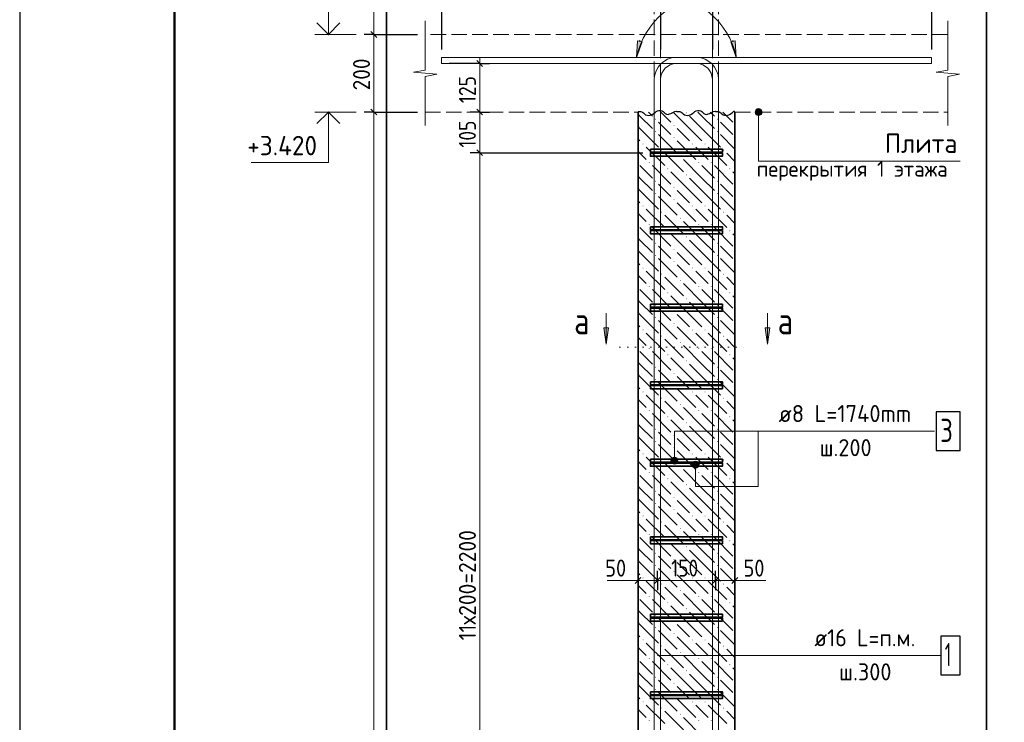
# Model space of a CAD drawing. Header units: millimetres. Extents: x 0 to 42000, y 0 to 29700.
# Tile 8 of 17: x 0 to 12714, y 16076 to 25142. Entities that reach past the tile are written whole.
import ezdxf

# ---------------------------------------------------------------- set-up
doc = ezdxf.new("R2010")
doc.units = ezdxf.units.MM
doc.linetypes.add('______2', pattern=[270, 200, -70])
doc.linetypes.add('______9', pattern=[100, 0, -100])
for name, color, linetype, lineweight in [('S1 Продольная арматура', 52, 'Continuous', 25), ('Standard', 7, 'Continuous', 25), ('ЖБ Перекрытие верхний уровень', 7, 'Continuous', 18), ('Позиционная метка диаметр_ шаг', 7, 'Continuous', 13), ('Позиционная метка линия выноска', 7, 'Continuous', 13), ('Примечания', 7, 'Continuous', 13), ('Размерная выноска', 7, 'Continuous', 13), ('Размерная линия_ общее', 7, 'Continuous', 13), ('Узлы символ', 7, 'Continuous', 25), ('Хомут', 52, 'Continuous', 25)]:
    doc.layers.add(name, color=color, linetype=linetype, lineweight=lineweight)
doc.layers.add('ЖБ Пилон', color=7, linetype='______2', lineweight=13, true_color=0xa0a0a0)
doc.styles.add('ISOCPEUR', font='txt')

msp = doc.modelspace()

# ---------------------------------------------------------------- hatches: boundary and pattern name
at = {"layer": 'ЖБ Пилон', "linetype": 'Continuous', "lineweight": 18, "transparency": 33554687}
for points in [[(8603, 23939), (8610, 23946), (8616, 23939), (8610, 23933)], [(8203, 23859), (8210, 23866), (8216, 23859), (8210, 23853)], [(8443, 23779), (8450, 23786), (8456, 23779), (8450, 23773)], [(9003, 23859), (9010, 23866), (9016, 23859), (9010, 23853)], [(8203, 23699), (8210, 23706), (8216, 23699), (8210, 23693)], [(9003, 23699), (9010, 23706), (9016, 23699), (9010, 23693)], [(8043, 23539), (8050, 23546), (8056, 23539), (8050, 23533)], [(8443, 23619), (8450, 23626), (8456, 23619), (8450, 23613)], [(8683, 23539), (8690, 23546), (8696, 23539), (8690, 23533)], [(8843, 23539), (8850, 23546), (8856, 23539), (8850, 23533)], [(8283, 23459), (8290, 23466), (8296, 23459), (8290, 23453)], [(9083, 23459), (9090, 23466), (9096, 23459), (9090, 23453)], [(8123, 23299), (8130, 23306), (8136, 23299), (8130, 23293)], [(8523, 23379), (8530, 23386), (8536, 23379), (8530, 23373)], [(8763, 23299), (8770, 23306), (8776, 23299), (8770, 23293)], [(8923, 23299), (8930, 23306), (8936, 23299), (8930, 23293)], [(8363, 23219), (8370, 23226), (8376, 23219), (8370, 23213)], [(8603, 23139), (8610, 23146), (8616, 23139), (8610, 23133)], [(9163, 23219), (9170, 23226), (9176, 23219), (9170, 23213)], [(8203, 23059), (8210, 23066), (8216, 23059), (8210, 23053)], [(9003, 23059), (9010, 23066), (9016, 23059), (9010, 23053)], [(8203, 22899), (8210, 22906), (8216, 22899), (8210, 22893)], [(8443, 22979), (8450, 22986), (8456, 22979), (8450, 22973)], [(9003, 22899), (9010, 22906), (9016, 22899), (9010, 22893)], [(8443, 22819), (8450, 22826), (8456, 22819), (8450, 22813)], [(8043, 22739), (8050, 22746), (8056, 22739), (8050, 22733)], [(8283, 22659), (8290, 22666), (8296, 22659), (8290, 22653)], [(8683, 22739), (8690, 22746), (8696, 22739), (8690, 22733)], [(8843, 22739), (8850, 22746), (8856, 22739), (8850, 22733)], [(9083, 22659), (9090, 22666), (9096, 22659), (9090, 22653)], [(8123, 22499), (8130, 22506), (8136, 22499), (8130, 22493)], [(8523, 22579), (8530, 22586), (8536, 22579), (8530, 22573)], [(8763, 22499), (8770, 22506), (8776, 22499), (8770, 22493)], [(8923, 22499), (8930, 22506), (8936, 22499), (8930, 22493)], [(8363, 22419), (8370, 22426), (8376, 22419), (8370, 22413)], [(9163, 22419), (9170, 22426), (9176, 22419), (9170, 22413)], [(8203, 22259), (8210, 22266), (8216, 22259), (8210, 22253)], [(8603, 22339), (8610, 22346), (8616, 22339), (8610, 22333)], [(9003, 22259), (9010, 22266), (9016, 22259), (9010, 22253)], [(8443, 22179), (8450, 22186), (8456, 22179), (8450, 22173)], [(8203, 22099), (8210, 22106), (8216, 22099), (8210, 22093)], [(8443, 22019), (8450, 22026), (8456, 22019), (8450, 22013)], [(9003, 22099), (9010, 22106), (9016, 22099), (9010, 22093)], [(8043, 21939), (8050, 21946), (8056, 21939), (8050, 21933)], [(8683, 21939), (8690, 21946), (8696, 21939), (8690, 21933)], [(8843, 21939), (8850, 21946), (8856, 21939), (8850, 21933)], [(8283, 21859), (8290, 21866), (8296, 21859), (8290, 21853)], [(8523, 21779), (8530, 21786), (8536, 21779), (8530, 21773)], [(9083, 21859), (9090, 21866), (9096, 21859), (9090, 21853)], [(8123, 21699), (8130, 21706), (8136, 21699), (8130, 21693)], [(8363, 21619), (8370, 21626), (8376, 21619), (8370, 21613)], [(8763, 21699), (8770, 21706), (8776, 21699), (8770, 21693)], [(8923, 21699), (8930, 21706), (8936, 21699), (8930, 21693)], [(9163, 21619), (9170, 21626), (9176, 21619), (9170, 21613)], [(8603, 21539), (8610, 21546), (8616, 21539), (8610, 21533)], [(8203, 21459), (8210, 21466), (8216, 21459), (8210, 21453)], [(8443, 21379), (8450, 21386), (8456, 21379), (8450, 21373)], [(9003, 21459), (9010, 21466), (9016, 21459), (9010, 21453)], [(8203, 21299), (8210, 21306), (8216, 21299), (8210, 21293)], [(9003, 21299), (9010, 21306), (9016, 21299), (9010, 21293)], [(8043, 21139), (8050, 21146), (8056, 21139), (8050, 21133)], [(8443, 21219), (8450, 21226), (8456, 21219), (8450, 21213)], [(8683, 21139), (8690, 21146), (8696, 21139), (8690, 21133)], [(8843, 21139), (8850, 21146), (8856, 21139), (8850, 21133)], [(8283, 21059), (8290, 21066), (8296, 21059), (8290, 21053)], [(8523, 20979), (8530, 20986), (8536, 20979), (8530, 20973)], [(9083, 21059), (9090, 21066), (9096, 21059), (9090, 21053)], [(8123, 20899), (8130, 20906), (8136, 20899), (8130, 20893)], [(8763, 20899), (8770, 20906), (8776, 20899), (8770, 20893)], [(8923, 20899), (8930, 20906), (8936, 20899), (8930, 20893)], [(8363, 20819), (8370, 20826), (8376, 20819), (8370, 20813)], [(8603, 20739), (8610, 20746), (8616, 20739), (8610, 20733)], [(9163, 20819), (9170, 20826), (9176, 20819), (9170, 20813)], [(8203, 20659), (8210, 20666), (8216, 20659), (8210, 20653)], [(9003, 20659), (9010, 20666), (9016, 20659), (9010, 20653)], [(8203, 20499), (8210, 20506), (8216, 20499), (8210, 20493)], [(8443, 20579), (8450, 20586), (8456, 20579), (8450, 20573)], [(9003, 20499), (9010, 20506), (9016, 20499), (9010, 20493)], [(8043, 20339), (8050, 20346), (8056, 20339), (8050, 20333)], [(8443, 20419), (8450, 20426), (8456, 20419), (8450, 20413)], [(8683, 20339), (8690, 20346), (8696, 20339), (8690, 20333)], [(8843, 20339), (8850, 20346), (8856, 20339), (8850, 20333)], [(8283, 20259), (8290, 20266), (8296, 20259), (8290, 20253)], [(9083, 20259), (9090, 20266), (9096, 20259), (9090, 20253)], [(8123, 20099), (8130, 20106), (8136, 20099), (8130, 20093)], [(8523, 20179), (8530, 20186), (8536, 20179), (8530, 20173)], [(8763, 20099), (8770, 20106), (8776, 20099), (8770, 20093)], [(8923, 20099), (8930, 20106), (8936, 20099), (8930, 20093)], [(8363, 20019), (8370, 20026), (8376, 20019), (8370, 20013)], [(9163, 20019), (9170, 20026), (9176, 20019), (9170, 20013)], [(8203, 19859), (8210, 19866), (8216, 19859), (8210, 19853)], [(8603, 19939), (8610, 19946), (8616, 19939), (8610, 19933)], [(9003, 19859), (9010, 19866), (9016, 19859), (9010, 19853)], [(8443, 19779), (8450, 19786), (8456, 19779), (8450, 19773)], [(8203, 19699), (8210, 19706), (8216, 19699), (8210, 19693)], [(8443, 19619), (8450, 19626), (8456, 19619), (8450, 19613)], [(9003, 19699), (9010, 19706), (9016, 19699), (9010, 19693)], [(8043, 19539), (8050, 19546), (8056, 19539), (8050, 19533)], [(8283, 19459), (8290, 19466), (8296, 19459), (8290, 19453)], [(8683, 19539), (8690, 19546), (8696, 19539), (8690, 19533)], [(8843, 19539), (8850, 19546), (8856, 19539), (8850, 19533)], [(9083, 19459), (9090, 19466), (9096, 19459), (9090, 19453)], [(8523, 19379), (8530, 19386), (8536, 19379), (8530, 19373)], [(8123, 19299), (8130, 19306), (8136, 19299), (8130, 19293)], [(8363, 19219), (8370, 19226), (8376, 19219), (8370, 19213)], [(8763, 19299), (8770, 19306), (8776, 19299), (8770, 19293)], [(8923, 19299), (8930, 19306), (8936, 19299), (8930, 19293)], [(9163, 19219), (9170, 19226), (9176, 19219), (9170, 19213)], [(8603, 19139), (8610, 19146), (8616, 19139), (8610, 19133)], [(8203, 19059), (8210, 19066), (8216, 19059), (8210, 19053)], [(8443, 18979), (8450, 18986), (8456, 18979), (8450, 18973)], [(9003, 19059), (9010, 19066), (9016, 19059), (9010, 19053)], [(8203, 18899), (8210, 18906), (8216, 18899), (8210, 18893)], [(8443, 18819), (8450, 18826), (8456, 18819), (8450, 18813)], [(9003, 18899), (9010, 18906), (9016, 18899), (9010, 18893)], [(8043, 18739), (8050, 18746), (8056, 18739), (8050, 18733)], [(8683, 18739), (8690, 18746), (8696, 18739), (8690, 18733)], [(8843, 18739), (8850, 18746), (8856, 18739), (8850, 18733)], [(8283, 18659), (8290, 18666), (8296, 18659), (8290, 18653)], [(8523, 18579), (8530, 18586), (8536, 18579), (8530, 18573)], [(9083, 18659), (9090, 18666), (9096, 18659), (9090, 18653)], [(8123, 18499), (8130, 18506), (8136, 18499), (8130, 18493)], [(8763, 18499), (8770, 18506), (8776, 18499), (8770, 18493)], [(8923, 18499), (8930, 18506), (8936, 18499), (8930, 18493)], [(8363, 18419), (8370, 18426), (8376, 18419), (8370, 18413)], [(8603, 18339), (8610, 18346), (8616, 18339), (8610, 18333)], [(9163, 18419), (9170, 18426), (9176, 18419), (9170, 18413)], [(8203, 18259), (8210, 18266), (8216, 18259), (8210, 18253)], [(8443, 18179), (8450, 18186), (8456, 18179), (8450, 18173)], [(9003, 18259), (9010, 18266), (9016, 18259), (9010, 18253)], [(8203, 18099), (8210, 18106), (8216, 18099), (8210, 18093)], [(9003, 18099), (9010, 18106), (9016, 18099), (9010, 18093)], [(8043, 17939), (8050, 17946), (8056, 17939), (8050, 17933)], [(8443, 18019), (8450, 18026), (8456, 18019), (8450, 18013)], [(8683, 17939), (8690, 17946), (8696, 17939), (8690, 17933)], [(8843, 17939), (8850, 17946), (8856, 17939), (8850, 17933)], [(8283, 17859), (8290, 17866), (8296, 17859), (8290, 17853)], [(9083, 17859), (9090, 17866), (9096, 17859), (9090, 17853)], [(8123, 17699), (8130, 17706), (8136, 17699), (8130, 17693)], [(8523, 17779), (8530, 17786), (8536, 17779), (8530, 17773)], [(8763, 17699), (8770, 17706), (8776, 17699), (8770, 17693)], [(8923, 17699), (8930, 17706), (8936, 17699), (8930, 17693)], [(8363, 17619), (8370, 17626), (8376, 17619), (8370, 17613)], [(9163, 17619), (9170, 17626), (9176, 17619), (9170, 17613)], [(8203, 17459), (8210, 17466), (8216, 17459), (8210, 17453)], [(8603, 17539), (8610, 17546), (8616, 17539), (8610, 17533)], [(9003, 17459), (9010, 17466), (9016, 17459), (9010, 17453)], [(8203, 17299), (8210, 17306), (8216, 17299), (8210, 17293)], [(8443, 17379), (8450, 17386), (8456, 17379), (8450, 17373)], [(9003, 17299), (9010, 17306), (9016, 17299), (9010, 17293)], [(8443, 17219), (8450, 17226), (8456, 17219), (8450, 17213)], [(8043, 17139), (8050, 17146), (8056, 17139), (8050, 17133)], [(8283, 17059), (8290, 17066), (8296, 17059), (8290, 17053)], [(8683, 17139), (8690, 17146), (8696, 17139), (8690, 17133)], [(8843, 17139), (8850, 17146), (8856, 17139), (8850, 17133)], [(9083, 17059), (9090, 17066), (9096, 17059), (9090, 17053)], [(8523, 16979), (8530, 16986), (8536, 16979), (8530, 16973)], [(8123, 16899), (8130, 16906), (8136, 16899), (8130, 16893)], [(8363, 16819), (8370, 16826), (8376, 16819), (8370, 16813)], [(8763, 16899), (8770, 16906), (8776, 16899), (8770, 16893)], [(8923, 16899), (8930, 16906), (8936, 16899), (8930, 16893)], [(9163, 16819), (9170, 16826), (9176, 16819), (9170, 16813)], [(8203, 16659), (8210, 16666), (8216, 16659), (8210, 16653)], [(8603, 16739), (8610, 16746), (8616, 16739), (8610, 16733)], [(9003, 16659), (9010, 16666), (9016, 16659), (9010, 16653)], [(8443, 16579), (8450, 16586), (8456, 16579), (8450, 16573)], [(8203, 16499), (8210, 16506), (8216, 16499), (8210, 16493)], [(8443, 16419), (8450, 16426), (8456, 16419), (8450, 16413)], [(9003, 16499), (9010, 16506), (9016, 16499), (9010, 16493)], [(8043, 16339), (8050, 16346), (8056, 16339), (8050, 16333)], [(8683, 16339), (8690, 16346), (8696, 16339), (8690, 16333)], [(8843, 16339), (8850, 16346), (8856, 16339), (8850, 16333)], [(8283, 16259), (8290, 16266), (8296, 16259), (8290, 16253)], [(8523, 16179), (8530, 16186), (8536, 16179), (8530, 16173)], [(9083, 16259), (9090, 16266), (9096, 16259), (9090, 16253)], [(8123, 16099), (8130, 16106), (8136, 16099), (8130, 16093)], [(8763, 16099), (8770, 16106), (8776, 16099), (8770, 16093)], [(8923, 16099), (8930, 16106), (8936, 16099), (8930, 16093)]]:
    msp.add_hatch(color=7, dxfattribs=at).paths.add_polyline_path(points, flags=16)
at = {"layer": 'Позиционная метка линия выноска', "linetype": 'Continuous', "lineweight": 13, "transparency": 33554687}
for points in [[(9580, 23974), (9502, 23974), (9496, 23951)], [(9580, 23974), (9496, 23951), (9586, 23951)], [(9586, 23951), (9496, 23951), (9502, 23929)], [(9564, 23990), (9519, 23990), (9502, 23974)], [(9564, 23990), (9502, 23974), (9580, 23974)], [(9586, 23951), (9502, 23929), (9580, 23929)], [(9580, 23929), (9502, 23929), (9519, 23913)], [(9519, 23990), (9564, 23990), (9541, 23996)], [(9580, 23929), (9519, 23913), (9564, 23913)], [(9564, 23913), (9519, 23913), (9541, 23906)], [(8493, 19474), (8416, 19474), (8410, 19451)], [(8493, 19474), (8410, 19451), (8500, 19451)], [(8477, 19490), (8432, 19490), (8416, 19474)], [(8477, 19490), (8416, 19474), (8493, 19474)], [(8432, 19490), (8477, 19490), (8455, 19496)], [(8500, 19451), (8410, 19451), (8416, 19429)], [(8500, 19451), (8416, 19429), (8493, 19429)], [(8493, 19429), (8416, 19429), (8432, 19413)], [(8493, 19429), (8432, 19413), (8477, 19413)], [(8477, 19413), (8432, 19413), (8455, 19406)], [(8682, 19401), (8772, 19401), (8765, 19424)], [(8682, 19401), (8765, 19424), (8688, 19424)], [(8688, 19379), (8772, 19401), (8682, 19401)], [(8688, 19424), (8765, 19424), (8749, 19440)], [(8688, 19424), (8749, 19440), (8704, 19440)], [(8688, 19379), (8765, 19379), (8772, 19401)], [(8704, 19363), (8765, 19379), (8688, 19379)], [(8704, 19440), (8749, 19440), (8727, 19446)], [(8704, 19363), (8749, 19363), (8765, 19379)], [(8749, 19363), (8704, 19363), (8727, 19356)]]:
    msp.add_hatch(color=7, dxfattribs=at).paths.add_polyline_path(points)
at = {"layer": 'Примечания', "linetype": 'Continuous', "lineweight": 13, "transparency": 33554687}
msp.add_hatch(color=7, dxfattribs=at).paths.add_polyline_path([(7978, 24868), (7965, 24656), (8037, 24856)])
msp.add_hatch(color=7, dxfattribs=at).paths.add_polyline_path([(9241, 24868), (9254, 24656), (9182, 24856)], flags=16)
at = {"layer": 'Узлы символ', "linetype": 'Continuous', "lineweight": 13, "transparency": 33554687}
for points in [[(7602, 21165), (7572, 20955), (7542, 21165)], [(9687, 21165), (9657, 20955), (9627, 21165)]]:
    msp.add_hatch(color=7, dxfattribs=at).paths.add_polyline_path(points, flags=16)

# ---------------------------------------------------------------- linework, layer by layer
at = {"layer": 'S1 Продольная арматура', "color": 7, "linetype": 'Continuous', "lineweight": 18, "transparency": 33554687}
for points in [[(8945, 6051), (8945, 24376), (8939, 24414), (8927, 24452), (8907, 24487), (8884, 24515), (8855, 24539), (8820, 24558), (8782, 24571), (8745, 24576), (5445, 24576), (5445, 24656), (8750, 24656), (8800, 24649), (8853, 24632), (8901, 24605), (8940, 24572), (8973, 24532), (9000, 24484), (9018, 24432), (9025, 24382), (9025, 6051), (8945, 6051)], [(8945, 6051), (8945, 24376), (8939, 24414), (8927, 24452), (8907, 24487), (8884, 24515), (8855, 24539), (8820, 24558), (8782, 24571), (8745, 24576), (5445, 24576), (5445, 24656), (8750, 24656), (8800, 24649), (8853, 24632), (8901, 24605), (8940, 24572), (8973, 24532), (9000, 24484), (9018, 24432), (9025, 24382), (9025, 6051), (8945, 6051)], [(8945, 6051), (8945, 24376), (8939, 24414), (8927, 24452), (8907, 24487), (8884, 24515), (8855, 24539), (8820, 24558), (8782, 24571), (8745, 24576), (5445, 24576), (5445, 24656), (8750, 24656), (8800, 24649), (8853, 24632), (8901, 24605), (8940, 24572), (8973, 24532), (9000, 24484), (9018, 24432), (9025, 24382), (9025, 6051), (8945, 6051)], [(8945, 6051), (8945, 24376), (8939, 24414), (8927, 24452), (8907, 24487), (8884, 24515), (8855, 24539), (8820, 24558), (8782, 24571), (8745, 24576), (5445, 24576), (5445, 24656), (8750, 24656), (8800, 24649), (8853, 24632), (8901, 24605), (8940, 24572), (8973, 24532), (9000, 24484), (9018, 24432), (9025, 24382), (9025, 6051), (8945, 6051)], [(8945, 6051), (8945, 24376), (8939, 24414), (8927, 24452), (8907, 24487), (8884, 24515), (8855, 24539), (8820, 24558), (8782, 24571), (8745, 24576), (5445, 24576), (5445, 24656), (8750, 24656), (8800, 24649), (8853, 24632), (8901, 24605), (8940, 24572), (8973, 24532), (9000, 24484), (9018, 24432), (9025, 24382), (9025, 6051), (8945, 6051)], [(8945, 6051), (8945, 24376), (8939, 24414), (8927, 24452), (8907, 24487), (8884, 24515), (8855, 24539), (8820, 24558), (8782, 24571), (8745, 24576), (5445, 24576), (5445, 24656), (8750, 24656), (8800, 24649), (8853, 24632), (8901, 24605), (8940, 24572), (8973, 24532), (9000, 24484), (9018, 24432), (9025, 24382), (9025, 6051), (8945, 6051)], [(8945, 6051), (8945, 24376), (8939, 24414), (8927, 24452), (8907, 24487), (8884, 24515), (8855, 24539), (8820, 24558), (8782, 24571), (8745, 24576), (5445, 24576), (5445, 24656), (8750, 24656), (8800, 24649), (8853, 24632), (8901, 24605), (8940, 24572), (8973, 24532), (9000, 24484), (9018, 24432), (9025, 24382), (9025, 6051), (8945, 6051)], [(8945, 6051), (8945, 24376), (8939, 24414), (8927, 24452), (8907, 24487), (8884, 24515), (8855, 24539), (8820, 24558), (8782, 24571), (8745, 24576), (5445, 24576), (5445, 24656), (8750, 24656), (8800, 24649), (8853, 24632), (8901, 24605), (8940, 24572), (8973, 24532), (9000, 24484), (9018, 24432), (9025, 24382), (9025, 6051), (8945, 6051)], [(8195, 6051), (8195, 24382), (8202, 24432), (8219, 24484), (8246, 24532), (8279, 24572), (8318, 24605), (8366, 24632), (8419, 24649), (8469, 24656), (11775, 24656), (11775, 24576), (8475, 24576), (8437, 24571), (8399, 24558), (8364, 24539), (8336, 24515), (8312, 24487), (8292, 24452), (8280, 24414), (8275, 24376), (8275, 6051), (8195, 6051)], [(8195, 6051), (8195, 24382), (8202, 24432), (8219, 24484), (8246, 24532), (8279, 24572), (8318, 24605), (8366, 24632), (8419, 24649), (8469, 24656), (11775, 24656), (11775, 24576), (8475, 24576), (8437, 24571), (8399, 24558), (8364, 24539), (8336, 24515), (8312, 24487), (8292, 24452), (8280, 24414), (8275, 24376), (8275, 6051), (8195, 6051)], [(8195, 6051), (8195, 24382), (8202, 24432), (8219, 24484), (8246, 24532), (8279, 24572), (8318, 24605), (8366, 24632), (8419, 24649), (8469, 24656), (11775, 24656), (11775, 24576), (8475, 24576), (8437, 24571), (8399, 24558), (8364, 24539), (8336, 24515), (8312, 24487), (8292, 24452), (8280, 24414), (8275, 24376), (8275, 6051), (8195, 6051)], [(8195, 6051), (8195, 24382), (8202, 24432), (8219, 24484), (8246, 24532), (8279, 24572), (8318, 24605), (8366, 24632), (8419, 24649), (8469, 24656), (11775, 24656), (11775, 24576), (8475, 24576), (8437, 24571), (8399, 24558), (8364, 24539), (8336, 24515), (8312, 24487), (8292, 24452), (8280, 24414), (8275, 24376), (8275, 6051), (8195, 6051)], [(8195, 6051), (8195, 24382), (8202, 24432), (8219, 24484), (8246, 24532), (8279, 24572), (8318, 24605), (8366, 24632), (8419, 24649), (8469, 24656), (11775, 24656), (11775, 24576), (8475, 24576), (8437, 24571), (8399, 24558), (8364, 24539), (8336, 24515), (8312, 24487), (8292, 24452), (8280, 24414), (8275, 24376), (8275, 6051), (8195, 6051)], [(8195, 6051), (8195, 24382), (8202, 24432), (8219, 24484), (8246, 24532), (8279, 24572), (8318, 24605), (8366, 24632), (8419, 24649), (8469, 24656), (11775, 24656), (11775, 24576), (8475, 24576), (8437, 24571), (8399, 24558), (8364, 24539), (8336, 24515), (8312, 24487), (8292, 24452), (8280, 24414), (8275, 24376), (8275, 6051), (8195, 6051)], [(8195, 6051), (8195, 24382), (8202, 24432), (8219, 24484), (8246, 24532), (8279, 24572), (8318, 24605), (8366, 24632), (8419, 24649), (8469, 24656), (11775, 24656), (11775, 24576), (8475, 24576), (8437, 24571), (8399, 24558), (8364, 24539), (8336, 24515), (8312, 24487), (8292, 24452), (8280, 24414), (8275, 24376), (8275, 6051), (8195, 6051)], [(8195, 6051), (8195, 24382), (8202, 24432), (8219, 24484), (8246, 24532), (8279, 24572), (8318, 24605), (8366, 24632), (8419, 24649), (8469, 24656), (11775, 24656), (11775, 24576), (8475, 24576), (8437, 24571), (8399, 24558), (8364, 24539), (8336, 24515), (8312, 24487), (8292, 24452), (8280, 24414), (8275, 24376), (8275, 6051), (8195, 6051)]]:
    msp.add_lwpolyline(points, dxfattribs=at)
at = {"layer": 'S1 Продольная арматура', "color": 7, "linetype": 'Continuous', "lineweight": 25, "transparency": 33554687}
msp.add_lwpolyline([(11896, 16689), (12146, 16689), (12146, 17189), (11896, 17189), (11896, 16689)], dxfattribs=at)
at = {"layer": 'Standard', "color": 7, "linetype": 'Continuous', "lineweight": 25, "transparency": 33554687}
for p, q in [((2000, 29200), (2000, 1058)), ((7947, 17869), (8022, 17944)), ((8197, 17869), (8272, 17944)), ((8947, 17869), (9022, 17944)), ((9197, 17869), (9272, 17944))]:
    msp.add_line(p, q, dxfattribs=at)
at = {"layer": 'Standard', "color": 7, "linetype": 'Continuous', "lineweight": 13, "transparency": 33554687}
for p, q in [((4343, 24951), (3813, 24951)), ((4343, 23951), (3813, 23951)), ((7985, 17906), (7910, 17906)), ((7985, 17906), (8235, 17906)), ((8235, 17906), (8985, 17906)), ((8985, 17906), (9235, 17906)), ((9235, 17906), (9310, 17906))]:
    msp.add_line(p, q, dxfattribs=at)
at = {"layer": 'Standard', "color": 7, "linetype": 'Continuous', "lineweight": -3, "transparency": 33554687}
for p, q in [((7985, 17906), (7985, 18031)), ((8235, 17906), (8235, 18031)), ((8985, 17906), (8985, 18031)), ((9235, 17906), (9235, 18031)), ((7985, 17906), (7985, 17781)), ((7985, 17906), (7985, 17906)), ((8235, 17906), (8235, 17781)), ((8235, 17906), (8235, 17906)), ((8985, 17906), (8985, 17781)), ((8985, 17906), (8985, 17906)), ((9235, 17906), (9235, 17781)), ((9235, 17906), (9235, 17906))]:
    msp.add_line(p, q, dxfattribs=at)
at = {"layer": 'Standard', "color": 7, "linetype": 'Continuous', "lineweight": 25, "transparency": 33554687}
msp.add_lwpolyline([(0, 0), (42000, 0), (42000, 29700), (0, 29700), (0, 0)], close=True, dxfattribs=at)
at = {"layer": 'Standard', "color": 7, "linetype": 'Continuous', "lineweight": 50, "transparency": 33554687}
msp.add_lwpolyline([(2000, 29200), (41500, 29200), (41500, 500), (2000, 500), (2000, 29200)], close=True, dxfattribs=at)
at = {"layer": 'Standard', "color": 7, "linetype": 'Continuous', "lineweight": 13, "transparency": 33554687}
for points in [[(23000, 29200), (2000, 29200), (2000, 500), (23000, 500), (23000, 29200)], [(3988, 24951), (3988, 25331), (2988, 25331)], [(3988, 23951), (3988, 23301), (2988, 23301)]]:
    msp.add_lwpolyline(points, dxfattribs=at)
at = {"layer": 'Standard', "color": 254, "linetype": 'Continuous', "lineweight": 35, "true_color": 0xc4c4ff, "transparency": 33554687}
msp.add_lwpolyline([(4735, 3051), (12485, 3051), (12485, 27351), (4735, 27351), (4735, 3051)], dxfattribs=at)
at = {"layer": 'Standard', "color": 7, "linetype": 'Continuous', "lineweight": 35, "transparency": 33554687}
for points in [[(4136, 25100), (3988, 24951), (3839, 25100)], [(4136, 23803), (3988, 23951), (3839, 23803)]]:
    msp.add_lwpolyline(points, dxfattribs=at)
at = {"layer": 'ЖБ Перекрытие верхний уровень', "color": 7, "linetype": '______2', "lineweight": 18, "transparency": 33554687}
for p, q in [((11985, 24951), (5235, 24951)), ((5235, 23951), (7985, 23951)), ((9235, 23951), (11985, 23951))]:
    msp.add_line(p, q, dxfattribs=at)
at = {"layer": 'ЖБ Пилон', "color": 7, "linetype": 'Continuous', "lineweight": 35, "transparency": 33554687}
for p, q in [((7985, 23951), (7985, 6051)), ((9235, 6051), (9235, 23951))]:
    msp.add_line(p, q, dxfattribs=at)
at = {"layer": 'ЖБ Пилон', "color": 9, "linetype": 'Continuous', "lineweight": 18, "true_color": 0xc7c7c7, "transparency": 33554687}
for p, q in [((8010, 23899), (7985, 23924)), ((8118, 23951), (8170, 23899)), ((8278, 23951), (8410, 23819)), ((8650, 23739), (8438, 23951)), ((8810, 23899), (8758, 23951)), ((8918, 23951), (8970, 23899)), ((9078, 23951), (9210, 23819)), ((8010, 23899), (8170, 23739)), ((8330, 23739), (8250, 23819)), ((8650, 23899), (8810, 23739)), ((8810, 23899), (8970, 23739)), ((9130, 23739), (9050, 23819)), ((7985, 23764), (8010, 23739)), ((8010, 23739), (8250, 23499)), ((8250, 23659), (8490, 23419)), ((8410, 23659), (8330, 23739)), ((8490, 23739), (8650, 23579)), ((8650, 23739), (8810, 23579)), ((8810, 23739), (9050, 23499)), ((9050, 23659), (9235, 23474)), ((9210, 23659), (9130, 23739)), ((7985, 23604), (8010, 23579)), ((8490, 23579), (8730, 23339)), ((8010, 23419), (7985, 23444)), ((8090, 23339), (8010, 23419)), ((8090, 23499), (8330, 23259)), ((8330, 23419), (8570, 23179)), ((8810, 23419), (8730, 23499)), ((8890, 23339), (8810, 23419)), ((8890, 23499), (9130, 23259)), ((9130, 23419), (9235, 23314)), ((8810, 23099), (8570, 23339)), ((8010, 23259), (8170, 23099)), ((8170, 23259), (8410, 23019)), ((8650, 22939), (8410, 23179)), ((8810, 23259), (8970, 23099)), ((8970, 23259), (9210, 23019)), ((9235, 23154), (9210, 23179)), ((8010, 23099), (7985, 23124)), ((8010, 23099), (8170, 22939)), ((8330, 22939), (8250, 23019)), ((8650, 23099), (8810, 22939)), ((8810, 23099), (8970, 22939)), ((9130, 22939), (9050, 23019)), ((7985, 22964), (8010, 22939)), ((8010, 22939), (8250, 22699)), ((8410, 22859), (8330, 22939)), ((8490, 22939), (8650, 22779)), ((8650, 22939), (8810, 22779)), ((8810, 22939), (9050, 22699)), ((9210, 22859), (9130, 22939)), ((7985, 22804), (8010, 22779)), ((8250, 22859), (8490, 22619)), ((8490, 22779), (8730, 22539)), ((9050, 22859), (9235, 22674)), ((8010, 22619), (7985, 22644)), ((8090, 22699), (8330, 22459)), ((8810, 22619), (8730, 22699)), ((8890, 22699), (9130, 22459)), ((8090, 22539), (8010, 22619)), ((8330, 22619), (8570, 22379)), ((8810, 22299), (8570, 22539)), ((8890, 22539), (8810, 22619)), ((9130, 22619), (9235, 22514)), ((8010, 22459), (8170, 22299)), ((8170, 22459), (8410, 22219)), ((8650, 22139), (8410, 22379)), ((8810, 22459), (8970, 22299)), ((8970, 22459), (9210, 22219)), ((9235, 22354), (9210, 22379)), ((8010, 22299), (7985, 22324)), ((8010, 22299), (8170, 22139)), ((8650, 22299), (8810, 22139)), ((8810, 22299), (8970, 22139)), ((7985, 22164), (8010, 22139)), ((8010, 22139), (8250, 21899)), ((8330, 22139), (8250, 22219)), ((8410, 22059), (8330, 22139)), ((8490, 22139), (8650, 21979)), ((8650, 22139), (8810, 21979)), ((8810, 22139), (9050, 21899)), ((9130, 22139), (9050, 22219)), ((9210, 22059), (9130, 22139)), ((7985, 22004), (8010, 21979)), ((8250, 22059), (8490, 21819)), ((9050, 22059), (9235, 21874)), ((8090, 21899), (8330, 21659)), ((8490, 21979), (8730, 21739)), ((8810, 21819), (8730, 21899)), ((8890, 21899), (9130, 21659)), ((8010, 21819), (7985, 21844)), ((8090, 21739), (8010, 21819)), ((8330, 21819), (8570, 21579)), ((8890, 21739), (8810, 21819)), ((9130, 21819), (9235, 21714)), ((8010, 21659), (8170, 21499)), ((8170, 21659), (8410, 21419)), ((8810, 21499), (8570, 21739)), ((8810, 21659), (8970, 21499)), ((8970, 21659), (9210, 21419)), ((8010, 21499), (7985, 21524)), ((8010, 21499), (8170, 21339)), ((8650, 21339), (8410, 21579)), ((8650, 21499), (8810, 21339)), ((8810, 21499), (8970, 21339)), ((9235, 21554), (9210, 21579)), ((7985, 21364), (8010, 21339)), ((8330, 21339), (8250, 21419)), ((9130, 21339), (9050, 21419)), ((8010, 21339), (8250, 21099)), ((8250, 21259), (8490, 21019)), ((8410, 21259), (8330, 21339)), ((8490, 21339), (8650, 21179)), ((8650, 21339), (8810, 21179)), ((8810, 21339), (9050, 21099)), ((9050, 21259), (9235, 21074)), ((9210, 21259), (9130, 21339)), ((7985, 21204), (8010, 21179)), ((8490, 21179), (8730, 20939)), ((8010, 21019), (7985, 21044)), ((8090, 20939), (8010, 21019)), ((8090, 21099), (8330, 20859)), ((8330, 21019), (8570, 20779)), ((8810, 21019), (8730, 21099)), ((8890, 20939), (8810, 21019)), ((8890, 21099), (9130, 20859)), ((9130, 21019), (9235, 20914)), ((8010, 20859), (8170, 20699)), ((8170, 20859), (8410, 20619)), ((8810, 20699), (8570, 20939)), ((8810, 20859), (8970, 20699)), ((8970, 20859), (9210, 20619)), ((8650, 20539), (8410, 20779)), ((9235, 20754), (9210, 20779)), ((8010, 20699), (7985, 20724)), ((8010, 20699), (8170, 20539)), ((8330, 20539), (8250, 20619)), ((8650, 20699), (8810, 20539)), ((8810, 20699), (8970, 20539)), ((9130, 20539), (9050, 20619)), ((7985, 20564), (8010, 20539)), ((8010, 20539), (8250, 20299)), ((8410, 20459), (8330, 20539)), ((8490, 20539), (8650, 20379)), ((8650, 20539), (8810, 20379)), ((8810, 20539), (9050, 20299)), ((9210, 20459), (9130, 20539)), ((7985, 20404), (8010, 20379)), ((8250, 20459), (8490, 20219)), ((8490, 20379), (8730, 20139)), ((9050, 20459), (9235, 20274)), ((8010, 20219), (7985, 20244)), ((8090, 20139), (8010, 20219)), ((8090, 20299), (8330, 20059)), ((8330, 20219), (8570, 19979)), ((8810, 20219), (8730, 20299)), ((8890, 20139), (8810, 20219)), ((8890, 20299), (9130, 20059)), ((9130, 20219), (9235, 20114)), ((8810, 19899), (8570, 20139)), ((8010, 20059), (8170, 19899)), ((8170, 20059), (8410, 19819)), ((8650, 19739), (8410, 19979)), ((8810, 20059), (8970, 19899)), ((8970, 20059), (9210, 19819)), ((9235, 19954), (9210, 19979)), ((8010, 19899), (7985, 19924)), ((8010, 19899), (8170, 19739)), ((8650, 19899), (8810, 19739)), ((8810, 19899), (8970, 19739)), ((7985, 19764), (8010, 19739)), ((8010, 19739), (8250, 19499)), ((8330, 19739), (8250, 19819)), ((8410, 19659), (8330, 19739)), ((8490, 19739), (8650, 19579)), ((8650, 19739), (8810, 19579)), ((8810, 19739), (9050, 19499)), ((9130, 19739), (9050, 19819)), ((9210, 19659), (9130, 19739)), ((7985, 19604), (8010, 19579)), ((8250, 19659), (8490, 19419)), ((9050, 19659), (9235, 19474)), ((8090, 19499), (8330, 19259)), ((8490, 19579), (8730, 19339)), ((8810, 19419), (8730, 19499)), ((8890, 19499), (9130, 19259)), ((8010, 19419), (7985, 19444)), ((8090, 19339), (8010, 19419)), ((8330, 19419), (8570, 19179)), ((8810, 19099), (8570, 19339)), ((8890, 19339), (8810, 19419)), ((9130, 19419), (9235, 19314)), ((8010, 19259), (8170, 19099)), ((8170, 19259), (8410, 19019)), ((8810, 19259), (8970, 19099)), ((8970, 19259), (9210, 19019)), ((8010, 19099), (7985, 19124)), ((8010, 19099), (8170, 18939)), ((8650, 18939), (8410, 19179)), ((8650, 19099), (8810, 18939)), ((8810, 19099), (8970, 18939)), ((9235, 19154), (9210, 19179)), ((7985, 18964), (8010, 18939)), ((8330, 18939), (8250, 19019)), ((9130, 18939), (9050, 19019)), ((8010, 18939), (8250, 18699)), ((8250, 18859), (8490, 18619)), ((8410, 18859), (8330, 18939)), ((8490, 18939), (8650, 18779)), ((8650, 18939), (8810, 18779)), ((8810, 18939), (9050, 18699)), ((9050, 18859), (9235, 18674)), ((9210, 18859), (9130, 18939)), ((7985, 18804), (8010, 18779)), ((8090, 18699), (8330, 18459)), ((8490, 18779), (8730, 18539)), ((8810, 18619), (8730, 18699)), ((8890, 18699), (9130, 18459)), ((8010, 18619), (7985, 18644)), ((8090, 18539), (8010, 18619)), ((8330, 18619), (8570, 18379)), ((8890, 18539), (8810, 18619)), ((9130, 18619), (9235, 18514)), ((8010, 18459), (8170, 18299)), ((8170, 18459), (8410, 18219)), ((8810, 18299), (8570, 18539)), ((8810, 18459), (8970, 18299)), ((8970, 18459), (9210, 18219)), ((8010, 18299), (7985, 18324)), ((8650, 18139), (8410, 18379)), ((9235, 18354), (9210, 18379)), ((8010, 18299), (8170, 18139)), ((8330, 18139), (8250, 18219)), ((8650, 18299), (8810, 18139)), ((8810, 18299), (8970, 18139)), ((9130, 18139), (9050, 18219)), ((7985, 18164), (8010, 18139)), ((8010, 18139), (8250, 17899)), ((8250, 18059), (8490, 17819)), ((8410, 18059), (8330, 18139)), ((8490, 18139), (8650, 17979)), ((8650, 18139), (8810, 17979)), ((8810, 18139), (9050, 17899)), ((9050, 18059), (9235, 17874)), ((9210, 18059), (9130, 18139)), ((7985, 18004), (8010, 17979)), ((8490, 17979), (8730, 17739)), ((8010, 17819), (7985, 17844)), ((8090, 17739), (8010, 17819)), ((8090, 17899), (8330, 17659)), ((8330, 17819), (8570, 17579)), ((8810, 17819), (8730, 17899)), ((8890, 17739), (8810, 17819)), ((8890, 17899), (9130, 17659)), ((9130, 17819), (9235, 17714)), ((8810, 17499), (8570, 17739)), ((8010, 17659), (8170, 17499)), ((8170, 17659), (8410, 17419)), ((8650, 17339), (8410, 17579)), ((8810, 17659), (8970, 17499)), ((8970, 17659), (9210, 17419)), ((9235, 17554), (9210, 17579)), ((8010, 17499), (7985, 17524)), ((8010, 17499), (8170, 17339)), ((8330, 17339), (8250, 17419)), ((8650, 17499), (8810, 17339)), ((8810, 17499), (8970, 17339)), ((9130, 17339), (9050, 17419)), ((7985, 17364), (8010, 17339)), ((8010, 17339), (8250, 17099)), ((8410, 17259), (8330, 17339)), ((8490, 17339), (8650, 17179)), ((8650, 17339), (8810, 17179)), ((8810, 17339), (9050, 17099)), ((9210, 17259), (9130, 17339)), ((7985, 17204), (8010, 17179)), ((8250, 17259), (8490, 17019)), ((8490, 17179), (8730, 16939)), ((9050, 17259), (9235, 17074)), ((8010, 17019), (7985, 17044)), ((8090, 17099), (8330, 16859)), ((8810, 17019), (8730, 17099)), ((8890, 17099), (9130, 16859)), ((8090, 16939), (8010, 17019)), ((8330, 17019), (8570, 16779)), ((8810, 16699), (8570, 16939)), ((8890, 16939), (8810, 17019)), ((9130, 17019), (9235, 16914)), ((8010, 16859), (8170, 16699)), ((8170, 16859), (8410, 16619)), ((8810, 16859), (8970, 16699)), ((8970, 16859), (9210, 16619)), ((8010, 16699), (7985, 16724)), ((8010, 16699), (8170, 16539)), ((8650, 16539), (8410, 16779)), ((8650, 16699), (8810, 16539)), ((8810, 16699), (8970, 16539)), ((9235, 16754), (9210, 16779)), ((7985, 16564), (8010, 16539)), ((8010, 16539), (8250, 16299)), ((8330, 16539), (8250, 16619)), ((8410, 16459), (8330, 16539)), ((8490, 16539), (8650, 16379)), ((8650, 16539), (8810, 16379)), ((8810, 16539), (9050, 16299)), ((9130, 16539), (9050, 16619)), ((9210, 16459), (9130, 16539)), ((7985, 16404), (8010, 16379)), ((8250, 16459), (8490, 16219)), ((9050, 16459), (9235, 16274)), ((8090, 16299), (8330, 16059)), ((8490, 16379), (8730, 16139)), ((8810, 16219), (8730, 16299)), ((8890, 16299), (9130, 16059)), ((8010, 16219), (7985, 16244)), ((8090, 16139), (8010, 16219)), ((8330, 16219), (8570, 15979)), ((8890, 16139), (8810, 16219)), ((9130, 16219), (9235, 16114)), ((8810, 15899), (8570, 16139))]:
    msp.add_line(p, q, dxfattribs=at)
at = {"layer": 'Позиционная метка линия выноска', "color": 7, "linetype": 'Continuous', "lineweight": 13, "transparency": 33554687}
for p, q in [((9496, 23951), (9496, 23951)), ((9541, 23996), (9541, 23996)), ((9541, 23906), (9541, 23906)), ((9586, 23951), (9586, 23951)), ((8455, 19496), (8455, 19496)), ((8410, 19451), (8410, 19451)), ((8455, 19406), (8455, 19406)), ((8500, 19451), (8500, 19451)), ((8682, 19401), (8682, 19401)), ((8727, 19446), (8727, 19446)), ((8727, 19356), (8727, 19356)), ((8772, 19401), (8772, 19401)), ((8235, 16939), (11896, 16939))]:
    msp.add_line(p, q, dxfattribs=at)
for points in [[(9541, 23951), (9541, 23318), (12146, 23318)], [(11815, 19833), (8455, 19833), (8455, 19451)], [(9537, 19833), (9537, 19120), (8727, 19120), (8727, 19401)]]:
    msp.add_lwpolyline(points, dxfattribs=at)
for centre in [(9541, 23951), (8455, 19451), (8727, 19401)]:
    msp.add_circle(centre, 45, dxfattribs=at)
at = {"layer": 'Примечания', "color": 7, "linetype": '______2', "lineweight": 13, "transparency": 33554687}
for p, q in [((8195, 26765), (8195, 24365)), ((8275, 24376), (8275, 26765)), ((8945, 24376), (8945, 26765)), ((9025, 26765), (9025, 24365))]:
    msp.add_line(p, q, dxfattribs=at)
at = {"layer": 'Примечания', "color": 7, "linetype": 'Continuous', "lineweight": 13, "transparency": 33554687}
for p, q in [((5235, 25126), (5235, 24492)), ((11985, 25126), (11985, 24492)), ((7978, 24868), (7965, 24656)), ((7965, 24656), (8037, 24856)), ((8037, 24856), (7978, 24868)), ((8007, 24862), (8010, 24877)), ((9182, 24856), (9241, 24868)), ((9254, 24656), (9182, 24856)), ((9212, 24862), (9209, 24877)), ((9241, 24868), (9254, 24656)), ((7965, 24656), (7965, 24656)), ((7965, 24656), (7965, 24656)), ((7965, 24656), (7965, 24656)), ((9254, 24656), (9254, 24656)), ((9254, 24656), (9254, 24656)), ((9254, 24656), (9254, 24656)), ((5235, 24492), (5085, 24465)), ((5085, 24465), (5385, 24438)), ((5385, 24438), (5235, 24411)), ((11985, 24492), (11835, 24465)), ((11835, 24465), (12135, 24438)), ((12135, 24438), (11985, 24411)), ((5235, 24411), (5235, 23776)), ((11985, 24411), (11985, 23776)), ((5235, 23776), (5235, 23776)), ((11985, 23776), (11985, 23776))]:
    msp.add_line(p, q, dxfattribs=at)
at = {"layer": 'Примечания', "color": 7, "linetype": 'Continuous', "lineweight": 25, "transparency": 33554687}
for points in [[(7985, 23960), (8003, 23960), (8023, 23957), (8041, 23951), (8056, 23940), (8068, 23927), (8083, 23916), (8101, 23909), (8121, 23906), (8140, 23910), (8158, 23917), (8176, 23925), (8191, 23936), (8205, 23947), (8219, 23959), (8236, 23968), (8255, 23972), (8275, 23972), (8294, 23966), (8309, 23956), (8322, 23943), (8336, 23932), (8353, 23923), (8373, 23921), (8392, 23926), (8410, 23934), (8427, 23942), (8444, 23951), (8461, 23959), (8481, 23962), (8485, 23963)], [(8485, 23960), (8503, 23960), (8523, 23957), (8541, 23951), (8556, 23940), (8568, 23927), (8583, 23916), (8601, 23909), (8621, 23906), (8640, 23910), (8658, 23917), (8676, 23925), (8691, 23936), (8705, 23947), (8719, 23959), (8736, 23968), (8755, 23972), (8775, 23972), (8794, 23966), (8809, 23956), (8822, 23943), (8836, 23932), (8853, 23923), (8873, 23921), (8892, 23926), (8910, 23934), (8927, 23942), (8944, 23951), (8961, 23959), (8981, 23962), (8985, 23963)], [(8985, 23960), (9003, 23960), (9023, 23957), (9041, 23951), (9056, 23940), (9068, 23927), (9083, 23916), (9101, 23909), (9121, 23906), (9140, 23910), (9158, 23917), (9176, 23925), (9191, 23936), (9205, 23947), (9219, 23959), (9235, 23967)]]:
    msp.add_lwpolyline(points, dxfattribs=at)
at = {"layer": 'Примечания', "color": 7, "linetype": 'Continuous', "lineweight": 13, "transparency": 33554687}
for centre, start, end in [((8945, 24455), 90, 168.397), ((8275, 24455), 11.603, 90)]:
    msp.add_arc(centre, 1000, start, end, dxfattribs=at)
at = {"layer": 'Размерная выноска', "color": 7, "linetype": 'Continuous', "lineweight": 13, "transparency": 33554687}
for p, q in [((7985, 17906), (7585, 17906)), ((9635, 17906), (9235, 17906))]:
    msp.add_line(p, q, dxfattribs=at)
at = {"layer": 'Размерная линия_ общее', "color": 253, "linetype": 'Continuous', "lineweight": -3, "true_color": 0xa0a0a0, "transparency": 33554687}
for p, q in [((8275, 26190), (8275, 24756)), ((11775, 26190), (11775, 24756)), ((5445, 25671), (5445, 24756)), ((8945, 25671), (8945, 24756)), ((4574, 24951), (4449, 24951)), ((4574, 24951), (4699, 24951)), ((4574, 24951), (5135, 24951)), ((5941, 24576), (5545, 24576)), ((5941, 24576), (5816, 24576)), ((5941, 24576), (6066, 24576)), ((4574, 23951), (4449, 23951)), ((4574, 23951), (4699, 23951)), ((4574, 23951), (5135, 23951)), ((5941, 23951), (5816, 23951)), ((5941, 23951), (6066, 23951)), ((5941, 23951), (6015, 23951)), ((5941, 23426), (5816, 23426)), ((5941, 23426), (6066, 23426)), ((5941, 23426), (8045, 23426))]:
    msp.add_line(p, q, dxfattribs=at)
at = {"layer": 'Размерная линия_ общее', "color": 7, "linetype": 'Continuous', "lineweight": 25, "transparency": 33554687}
for p, q in [((4536, 24989), (4611, 24914)), ((5978, 24539), (5903, 24614)), ((4536, 23989), (4611, 23914)), ((5978, 23914), (5903, 23989)), ((5978, 23389), (5903, 23464))]:
    msp.add_line(p, q, dxfattribs=at)
at = {"layer": 'Размерная линия_ общее', "color": 7, "linetype": 'Continuous', "lineweight": 13, "transparency": 33554687}
for p, q in [((4574, 24951), (4574, 23951)), ((5941, 24576), (5941, 24651)), ((5941, 23951), (5941, 24576)), ((4574, 23951), (4574, 6051)), ((5941, 23426), (5941, 23951)), ((5941, 12426), (5941, 23426))]:
    msp.add_line(p, q, dxfattribs=at)
msp.add_lwpolyline([(4574, 26765), (4574, 25536), (4574, 25536), (4574, 24951)], dxfattribs=at)
at = {"layer": 'Узлы символ', "color": 7, "linetype": 'Continuous', "lineweight": 13, "transparency": 33554687}
for p, q in [((7572, 20955), (7572, 21355)), ((9657, 20955), (9657, 21355)), ((7572, 20955), (7542, 21165)), ((7542, 21165), (7602, 21165)), ((7572, 21165), (7572, 21180)), ((7602, 21165), (7572, 20955)), ((9657, 20955), (9627, 21165)), ((9627, 21165), (9687, 21165)), ((9657, 21165), (9657, 21180)), ((9687, 21165), (9657, 20955)), ((7572, 20955), (7572, 20955)), ((7572, 20955), (7572, 20955)), ((7572, 20955), (7572, 20955)), ((9657, 20955), (9657, 20955)), ((9657, 20955), (9657, 20955)), ((9657, 20955), (9657, 20955))]:
    msp.add_line(p, q, dxfattribs=at)
at = {"layer": 'Узлы символ', "color": 7, "linetype": '______9', "lineweight": 13, "transparency": 33554687}
msp.add_line((7751, 20916), (9451, 20916), dxfattribs=at)
at = {"layer": 'Хомут', "color": 7, "linetype": 'Continuous', "lineweight": 35, "transparency": 33554687}
for points in [[(8145, 23471), (9075, 23471), (9075, 23431), (8145, 23431), (8145, 23471)], [(8145, 23471), (9075, 23471), (9075, 23431), (8145, 23431), (8145, 23471)], [(8145, 23421), (9075, 23421), (9075, 23381), (8145, 23381), (8145, 23421)], [(8145, 23421), (9075, 23421), (9075, 23381), (8145, 23381), (8145, 23421)], [(8145, 22471), (9075, 22471), (9075, 22431), (8145, 22431), (8145, 22471)], [(8145, 22471), (9075, 22471), (9075, 22431), (8145, 22431), (8145, 22471)], [(8145, 22421), (9075, 22421), (9075, 22381), (8145, 22381), (8145, 22421)], [(8145, 22421), (9075, 22421), (9075, 22381), (8145, 22381), (8145, 22421)], [(8145, 21471), (9075, 21471), (9075, 21431), (8145, 21431), (8145, 21471)], [(8145, 21471), (9075, 21471), (9075, 21431), (8145, 21431), (8145, 21471)], [(8145, 21421), (9075, 21421), (9075, 21381), (8145, 21381), (8145, 21421)], [(8145, 21421), (9075, 21421), (9075, 21381), (8145, 21381), (8145, 21421)], [(8145, 20471), (9075, 20471), (9075, 20431), (8145, 20431), (8145, 20471)], [(8145, 20471), (9075, 20471), (9075, 20431), (8145, 20431), (8145, 20471)], [(8145, 20421), (9075, 20421), (9075, 20381), (8145, 20381), (8145, 20421)], [(8145, 20421), (9075, 20421), (9075, 20381), (8145, 20381), (8145, 20421)], [(8145, 19471), (9075, 19471), (9075, 19431), (8145, 19431), (8145, 19471)], [(8145, 19471), (9075, 19471), (9075, 19431), (8145, 19431), (8145, 19471)], [(8145, 19421), (9075, 19421), (9075, 19381), (8145, 19381), (8145, 19421)], [(8145, 19421), (9075, 19421), (9075, 19381), (8145, 19381), (8145, 19421)], [(8145, 18471), (9075, 18471), (9075, 18431), (8145, 18431), (8145, 18471)], [(8145, 18471), (9075, 18471), (9075, 18431), (8145, 18431), (8145, 18471)], [(8145, 18421), (9075, 18421), (9075, 18381), (8145, 18381), (8145, 18421)], [(8145, 18421), (9075, 18421), (9075, 18381), (8145, 18381), (8145, 18421)], [(8145, 17471), (9075, 17471), (9075, 17431), (8145, 17431), (8145, 17471)], [(8145, 17471), (9075, 17471), (9075, 17431), (8145, 17431), (8145, 17471)], [(8145, 17421), (9075, 17421), (9075, 17381), (8145, 17381), (8145, 17421)], [(8145, 17421), (9075, 17421), (9075, 17381), (8145, 17381), (8145, 17421)], [(8145, 16471), (9075, 16471), (9075, 16431), (8145, 16431), (8145, 16471)], [(8145, 16471), (9075, 16471), (9075, 16431), (8145, 16431), (8145, 16471)], [(8145, 16421), (9075, 16421), (9075, 16381), (8145, 16381), (8145, 16421)], [(8145, 16421), (9075, 16421), (9075, 16381), (8145, 16381), (8145, 16421)]]:
    msp.add_lwpolyline(points, dxfattribs=at)
at = {"layer": 'Хомут', "color": 7, "linetype": 'Continuous', "lineweight": 25, "transparency": 33554687}
msp.add_lwpolyline([(11836, 19583), (12146, 19583), (12146, 20083), (11836, 20083), (11836, 19583)], dxfattribs=at)

# ---------------------------------------------------------------- texts
at = {"layer": 'S1 Продольная арматура', "color": 7, "linetype": 'Continuous', "lineweight": 13, "transparency": 33554687, "attachment_point": 7, "style": 'ISOCPEUR'}
for s, insert, char_height, width in [('\\W0.94;ø16 L=п.м. ', (10262, 17057), 220, 1599.14), ('\\W0.56;1', (11946, 16799), 300, 233.32), ('\\W0.95;ш.300 ', (10581, 16617), 220, 962.12)]:
    msp.add_mtext(s, dxfattribs=dict(at, insert=insert, char_height=char_height, width=width))
at = {"layer": 'Standard', "color": 7, "linetype": 'Continuous', "lineweight": 25, "transparency": 33554687, "attachment_point": 7, "style": 'ISOCPEUR'}
for s, insert, char_height, width in [('\\W0.95;+3.420', (2938, 23393), 250, 1093.07), ('\\W0.87;50', (7561, 17956), 220, 403.92), ('\\W0.83;150', (8412, 17956), 220, 508.57), ('\\W0.87;50', (9347, 17956), 220, 403.93)]:
    msp.add_mtext(s, dxfattribs=dict(at, insert=insert, char_height=char_height, width=width))
at = {"layer": 'Позиционная метка диаметр_ шаг', "color": 7, "linetype": 'Continuous', "lineweight": 25, "transparency": 33554687, "attachment_point": 7, "style": 'ISOCPEUR'}
for s, insert, char_height, width in [('\\W0.95;Плита', (11171, 23423), 250, 1093.33), ('\\W0.97;перекрытия 1 этажа', (9517, 23063), 200, 2715.73)]:
    msp.add_mtext(s, dxfattribs=dict(at, insert=insert, char_height=char_height, width=width))
at = {"layer": 'Размерная линия_ общее', "color": 7, "linetype": 'Continuous', "lineweight": 25, "transparency": 33554687, "char_height": 220, "attachment_point": 7, "rotation": 90, "style": 'ISOCPEUR'}
for s, insert, width in [('\\W0.91;200', (4524, 24231), 561.98), ('\\W0.83;125', (5891, 24066), 508.56), ('\\W0.83;105', (5891, 23491), 508.57), ('\\W0.92;11х200=2200', (5891, 17134), 1706.48)]:
    msp.add_mtext(s, dxfattribs=dict(at, insert=insert, width=width))
at = {"layer": 'Узлы символ', "color": 7, "linetype": 'Continuous', "lineweight": 35, "transparency": 33554687, "char_height": 350, "width": 419.81, "attachment_point": 7, "style": 'ISOCPEUR'}
for insert in [(7160, 21083), (9789, 21083)]:
    msp.add_mtext('\\W0.80;а', dxfattribs=dict(at, insert=insert))
at = {"layer": 'Хомут', "color": 7, "linetype": 'Continuous', "lineweight": 13, "transparency": 33554687, "attachment_point": 7, "style": 'ISOCPEUR'}
for s, insert, char_height, width in [('\\W0.96;ø8 L=1740mm ', (9801, 19950), 220, 2018.39), ('\\W0.78;3', (11886, 19693), 300, 326.41), ('\\W0.95;ш.200 ', (10329, 19510), 220, 962.14)]:
    msp.add_mtext(s, dxfattribs=dict(at, insert=insert, char_height=char_height, width=width))

doc.saveas('drawing.dxf')
